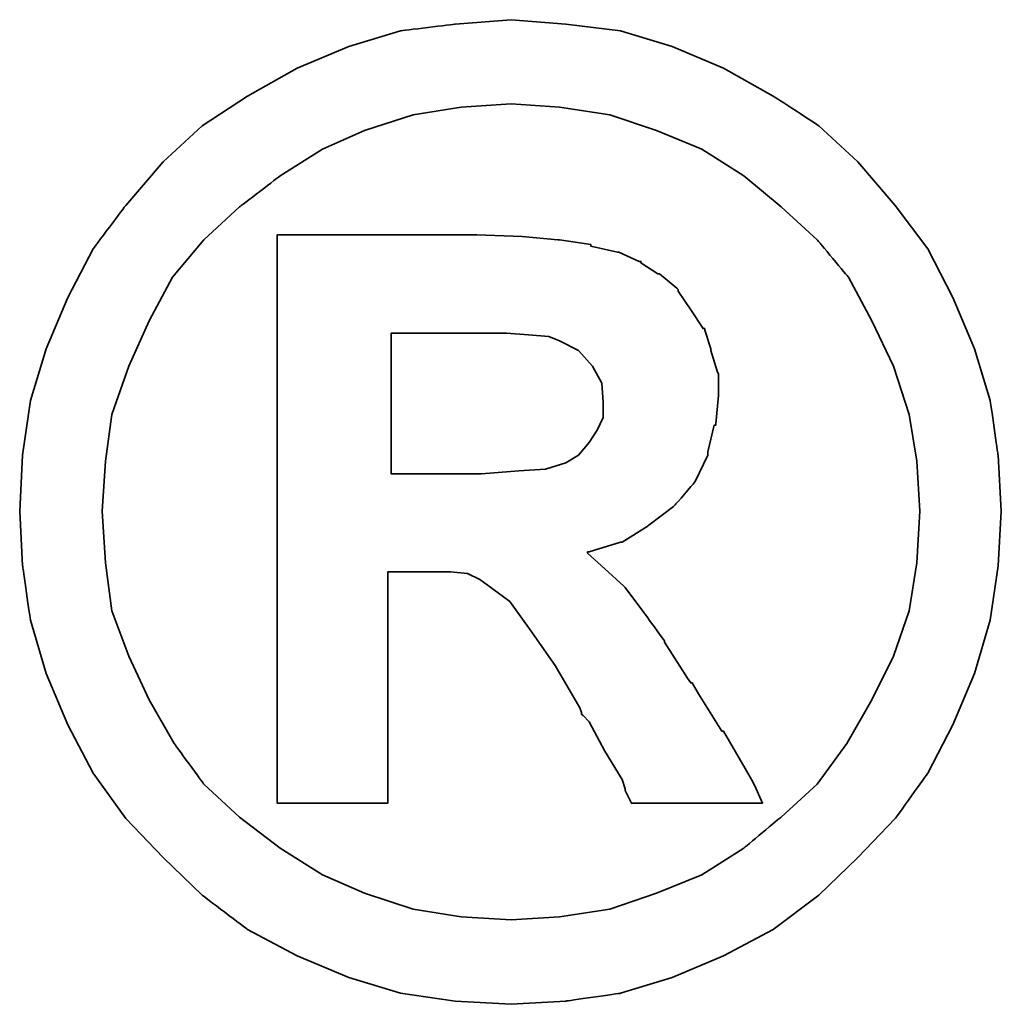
# Model space of a CAD drawing. Header units: millimetres. Extents: x 724 to 1029, y 320 to 423.
# Tile 52 of 55: x 968.98 to 970.62, y 354.24 to 355.89. Entities that reach past the tile are written whole.
import ezdxf

# ---------------------------------------------------------------- set-up
doc = ezdxf.new("R2010")
doc.units = ezdxf.units.MM
doc.header["$LTSCALE"] = 0.15
doc.layers.add('DIM', color=4, linetype='CONTINUOUS')
doc.layers.add('layer 1', color=7, linetype='CONTINUOUS')

# ---------------------------------------------------------------- blocks, each defined once
blk = doc.blocks.new('TBI MOTION logo(完整正式版)')
at = {"layer": 'layer 1', "color": 22, "lineweight": 35}
for points, knots in [([(81.20634, 4.98624), (81.20634, 4.98624), (81.18649, 5.32862), (81.18649, 5.32862), (81.18649, 5.32862), (81.18649, 5.32862), (81.13886, 5.66206), (81.13886, 5.66206), (81.13886, 5.66206), (81.13886, 5.66206), (81.04359, 5.97764), (81.04359, 5.97764), (81.04359, 5.97764), (81.04359, 5.97764), (80.91061, 6.29124), (80.91061, 6.29124), (80.91061, 6.29124), (80.91061, 6.29124), (80.75778, 6.58697), (80.75778, 6.58697), (80.75778, 6.58697), (80.75778, 6.58697), (80.5593, 6.85294), (80.5593, 6.85294), (80.5593, 6.85294), (80.5593, 6.85294), (80.33105, 7.1189), (80.33105, 7.1189), (80.33105, 7.1189), (80.33105, 7.1189), (80.09287, 7.33921), (80.09287, 7.33921), (80.09287, 7.33921), (80.09287, 7.33921), (79.815, 7.51982), (79.815, 7.51982), (79.815, 7.51982), (79.815, 7.51982), (79.51133, 7.69051), (79.51133, 7.69051), (79.51133, 7.69051), (79.51133, 7.69051), (79.19773, 7.8235), (79.19773, 7.8235), (79.19773, 7.8235), (79.19773, 7.8235), (78.88215, 7.91877), (78.88215, 7.91877), (78.88215, 7.91877), (78.88215, 7.91877), (78.54871, 7.95846), (78.54871, 7.95846), (78.54871, 7.95846), (78.54871, 7.95846), (78.21526, 7.98625), (78.21526, 7.98625), (78.21526, 7.98625), (78.21526, 7.98625), (77.87388, 7.95846), (77.87388, 7.95846), (77.87388, 7.95846), (77.87388, 7.95846), (77.54044, 7.91877), (77.54044, 7.91877), (77.54044, 7.91877), (77.54044, 7.91877), (77.22485, 7.8235), (77.22485, 7.8235), (77.22485, 7.8235), (77.22485, 7.8235), (76.91027, 7.69051), (76.91027, 7.69051), (76.91027, 7.69051), (76.91027, 7.69051), (76.6056, 7.51982), (76.6056, 7.51982), (76.6056, 7.51982), (76.6056, 7.51982), (76.32972, 7.33921), (76.32972, 7.33921), (76.32972, 7.33921), (76.32972, 7.33921), (76.09154, 7.1189), (76.09154, 7.1189), (76.09154, 7.1189), (76.09154, 7.1189), (75.86329, 6.85294), (75.86329, 6.85294), (75.86329, 6.85294), (75.86329, 6.85294), (75.66382, 6.58697), (75.66382, 6.58697), (75.66382, 6.58697), (75.66382, 6.58697), (75.51099, 6.29124), (75.51099, 6.29124), (75.51099, 6.29124), (75.51099, 6.29124), (75.37702, 5.97764), (75.37702, 5.97764), (75.37702, 5.97764), (75.37702, 5.97764), (75.28175, 5.66206), (75.28175, 5.66206), (75.28175, 5.66206), (75.28175, 5.66206), (75.23411, 5.32862), (75.23411, 5.32862), (75.23411, 5.32862), (75.23411, 5.32862), (75.21625, 4.98624), (75.21625, 4.98624), (75.21625, 4.98624), (75.21625, 4.98624), (75.23411, 4.6528), (75.23411, 4.6528), (75.23411, 4.6528), (75.23411, 4.6528), (75.28175, 4.32035), (75.28175, 4.32035), (75.28175, 4.32035), (75.28175, 4.32035), (75.37702, 3.99583), (75.37702, 3.99583), (75.37702, 3.99583), (75.37702, 3.99583), (75.51099, 3.68224), (75.51099, 3.68224), (75.51099, 3.68224), (75.51099, 3.68224), (75.66382, 3.38749), (75.66382, 3.38749), (75.66382, 3.38749), (75.66382, 3.38749), (75.86329, 3.10963), (75.86329, 3.10963), (75.86329, 3.10963), (75.86329, 3.10963), (76.09154, 2.87145), (76.09154, 2.87145), (76.09154, 2.87145), (76.09154, 2.87145), (76.32972, 2.6432), (76.32972, 2.6432), (76.32972, 2.6432), (76.32972, 2.6432), (76.6056, 2.43381), (76.6056, 2.43381), (76.6056, 2.43381), (76.6056, 2.43381), (76.91027, 2.27205), (76.91027, 2.27205), (76.91027, 2.27205), (76.91027, 2.27205), (77.22485, 2.13906), (77.22485, 2.13906), (77.22485, 2.13906), (77.22485, 2.13906), (77.54044, 2.0438), (77.54044, 2.0438), (77.54044, 2.0438), (77.54044, 2.0438), (77.87388, 1.99616), (77.87388, 1.99616), (77.87388, 1.99616), (77.87388, 1.99616), (78.21526, 1.97631), (78.21526, 1.97631), (78.21526, 1.97631), (78.21526, 1.97631), (78.54871, 1.99616), (78.54871, 1.99616), (78.54871, 1.99616), (78.54871, 1.99616), (78.88215, 2.0438), (78.88215, 2.0438), (78.88215, 2.0438), (78.88215, 2.0438), (79.19773, 2.13906), (79.19773, 2.13906), (79.19773, 2.13906), (79.19773, 2.13906), (79.51133, 2.27205), (79.51133, 2.27205), (79.51133, 2.27205), (79.51133, 2.27205), (79.815, 2.43381), (79.815, 2.43381), (79.815, 2.43381), (79.815, 2.43381), (80.09287, 2.6432), (80.09287, 2.6432), (80.09287, 2.6432), (80.09287, 2.6432), (80.33105, 2.87145), (80.33105, 2.87145), (80.33105, 2.87145), (80.33105, 2.87145), (80.5593, 3.10963), (80.5593, 3.10963), (80.5593, 3.10963), (80.5593, 3.10963), (80.75778, 3.38749), (80.75778, 3.38749), (80.75778, 3.38749), (80.75778, 3.38749), (80.91061, 3.68224), (80.91061, 3.68224), (80.91061, 3.68224), (80.91061, 3.68224), (81.04359, 3.99583), (81.04359, 3.99583), (81.04359, 3.99583), (81.04359, 3.99583), (81.13886, 4.32035), (81.13886, 4.32035), (81.13886, 4.32035), (81.13886, 4.32035), (81.18649, 4.6528), (81.18649, 4.6528), (81.18649, 4.6528), (81.18649, 4.6528), (81.20634, 4.98624), (81.20634, 4.98624)], [0, 0, 0, 0, 0.0178571, 0.0178571, 0.0178571, 0.0178572, 0.0357143, 0.0357143, 0.0357143, 0.0357143, 0.0535714, 0.0535714, 0.0535714, 0.0535714, 0.0714286, 0.0714286, 0.0714286, 0.0714286, 0.0892857, 0.0892857, 0.0892857, 0.0892857, 0.1071429, 0.1071429, 0.1071429, 0.1071429, 0.125, 0.125, 0.125, 0.125, 0.1428571, 0.1428571, 0.1428571, 0.1428572, 0.1607143, 0.1607143, 0.1607143, 0.1607143, 0.1785714, 0.1785714, 0.1785714, 0.1785714, 0.1964286, 0.1964286, 0.1964286, 0.1964286, 0.2142857, 0.2142857, 0.2142857, 0.2142857, 0.2321429, 0.2321429, 0.2321429, 0.2321429, 0.25, 0.25, 0.25, 0.25, 0.2678571, 0.2678571, 0.2678571, 0.2678572, 0.2857143, 0.2857143, 0.2857143, 0.2857143, 0.3035714, 0.3035714, 0.3035714, 0.3035714, 0.3214286, 0.3214286, 0.3214286, 0.3214286, 0.3392857, 0.3392857, 0.3392857, 0.3392857, 0.3571429, 0.3571429, 0.3571429, 0.3571429, 0.375, 0.375, 0.375, 0.375, 0.3928571, 0.3928571, 0.3928571, 0.3928572, 0.4107143, 0.4107143, 0.4107143, 0.4107143, 0.4285714, 0.4285714, 0.4285714, 0.4285714, 0.4464286, 0.4464286, 0.4464286, 0.4464286, 0.4642857, 0.4642857, 0.4642857, 0.4642857, 0.4821429, 0.4821429, 0.4821429, 0.4821429, 0.5, 0.5, 0.5, 0.5, 0.5178571, 0.5178571, 0.5178571, 0.5178572, 0.5357143, 0.5357143, 0.5357143, 0.5357143, 0.5535714, 0.5535714, 0.5535714, 0.5535714, 0.5714286, 0.5714286, 0.5714286, 0.5714286, 0.5892857, 0.5892857, 0.5892857, 0.5892857, 0.6071429, 0.6071429, 0.6071429, 0.6071429, 0.625, 0.625, 0.625, 0.625, 0.6428571, 0.6428571, 0.6428571, 0.6428572, 0.6607143, 0.6607143, 0.6607143, 0.6607143, 0.6785714, 0.6785714, 0.6785714, 0.6785714, 0.6964286, 0.6964286, 0.6964286, 0.6964286, 0.7142857, 0.7142857, 0.7142857, 0.7142857, 0.7321429, 0.7321429, 0.7321429, 0.7321429, 0.75, 0.75, 0.75, 0.75, 0.7678571, 0.7678571, 0.7678571, 0.7678572, 0.7857143, 0.7857143, 0.7857143, 0.7857143, 0.8035714, 0.8035714, 0.8035714, 0.8035714, 0.8214286, 0.8214286, 0.8214286, 0.8214286, 0.8392857, 0.8392857, 0.8392857, 0.8392857, 0.8571429, 0.8571429, 0.8571429, 0.8571429, 0.875, 0.875, 0.875, 0.875, 0.8928571, 0.8928571, 0.8928571, 0.8928572, 0.9107143, 0.9107143, 0.9107143, 0.9107143, 0.9285714, 0.9285714, 0.9285714, 0.9285714, 0.9464286, 0.9464286, 0.9464286, 0.9464286, 0.9642857, 0.9642857, 0.9642857, 0.9642857, 0.9821429, 0.9821429, 0.9821429, 0.9821429, 1, 1, 1, 1]), ([(80.71014, 4.98624), (80.71014, 4.98624), (80.69129, 5.29091), (80.69129, 5.29091), (80.69129, 5.29091), (80.69129, 5.29091), (80.64464, 5.57672), (80.64464, 5.57672), (80.64464, 5.57672), (80.64464, 5.57672), (80.54937, 5.87245), (80.54937, 5.87245), (80.54937, 5.87245), (80.54937, 5.87245), (80.41639, 6.14833), (80.41639, 6.14833), (80.41639, 6.14833), (80.41639, 6.14833), (80.27349, 6.41429), (80.27349, 6.41429), (80.27349, 6.41429), (80.27349, 6.41429), (80.08295, 6.64255), (80.08295, 6.64255), (80.08295, 6.64255), (80.08295, 6.64255), (79.86264, 6.84301), (79.86264, 6.84301), (79.86264, 6.84301), (79.86264, 6.84301), (79.63439, 7.03355), (79.63439, 7.03355), (79.63439, 7.03355), (79.63439, 7.03355), (79.37835, 7.1963), (79.37835, 7.1963), (79.37835, 7.1963), (79.37835, 7.1963), (79.10246, 7.30944), (79.10246, 7.30944), (79.10246, 7.30944), (79.10246, 7.30944), (78.81665, 7.40471), (78.81665, 7.40471), (78.81665, 7.40471), (78.81665, 7.40471), (78.511, 7.45234), (78.511, 7.45234), (78.511, 7.45234), (78.511, 7.45234), (78.21526, 7.47219), (78.21526, 7.47219), (78.21526, 7.47219), (78.21526, 7.47219), (77.9106, 7.45234), (77.9106, 7.45234), (77.9106, 7.45234), (77.9106, 7.45234), (77.61685, 7.40471), (77.61685, 7.40471), (77.61685, 7.40471), (77.61685, 7.40471), (77.32012, 7.30944), (77.32012, 7.30944), (77.32012, 7.30944), (77.32012, 7.30944), (77.06309, 7.1963), (77.06309, 7.1963), (77.06309, 7.1963), (77.06309, 7.1963), (76.80606, 7.03355), (76.80606, 7.03355), (76.80606, 7.03355), (76.80606, 7.03355), (76.55797, 6.84301), (76.55797, 6.84301), (76.55797, 6.84301), (76.55797, 6.84301), (76.34063, 6.64255), (76.34063, 6.64255), (76.34063, 6.64255), (76.34063, 6.64255), (76.1491, 6.41429), (76.1491, 6.41429), (76.1491, 6.41429), (76.1491, 6.41429), (76.0062, 6.14833), (76.0062, 6.14833), (76.0062, 6.14833), (76.0062, 6.14833), (75.88314, 5.87245), (75.88314, 5.87245), (75.88314, 5.87245), (75.88314, 5.87245), (75.77794, 5.57672), (75.77794, 5.57672), (75.77794, 5.57672), (75.77794, 5.57672), (75.73924, 5.29091), (75.73924, 5.29091), (75.73924, 5.29091), (75.73924, 5.29091), (75.72039, 4.98624), (75.72039, 4.98624), (75.72039, 4.98624), (75.72039, 4.98624), (75.73924, 4.67165), (75.73924, 4.67165), (75.73924, 4.67165), (75.73924, 4.67165), (75.77794, 4.37791), (75.77794, 4.37791), (75.77794, 4.37791), (75.77794, 4.37791), (75.88314, 4.10102), (75.88314, 4.10102), (75.88314, 4.10102), (75.88314, 4.10102), (76.0062, 3.83407), (76.0062, 3.83407), (76.0062, 3.83407), (76.0062, 3.83407), (76.15902, 3.56811), (76.15902, 3.56811), (76.15902, 3.56811), (76.15902, 3.56811), (76.34063, 3.32001), (76.34063, 3.32001), (76.34063, 3.32001), (76.34063, 3.32001), (76.55797, 3.11955), (76.55797, 3.11955), (76.55797, 3.11955), (76.55797, 3.11955), (76.80606, 2.92901), (76.80606, 2.92901), (76.80606, 2.92901), (76.80606, 2.92901), (77.06309, 2.76725), (77.06309, 2.76725), (77.06309, 2.76725), (77.06309, 2.76725), (77.32012, 2.65412), (77.32012, 2.65412), (77.32012, 2.65412), (77.32012, 2.65412), (77.61685, 2.55786), (77.61685, 2.55786), (77.61685, 2.55786), (77.61685, 2.55786), (77.9106, 2.51022), (77.9106, 2.51022), (77.9106, 2.51022), (77.9106, 2.51022), (78.21526, 2.49137), (78.21526, 2.49137), (78.21526, 2.49137), (78.21526, 2.49137), (78.511, 2.51022), (78.511, 2.51022), (78.511, 2.51022), (78.511, 2.51022), (78.81665, 2.55786), (78.81665, 2.55786), (78.81665, 2.55786), (78.81665, 2.55786), (79.10246, 2.65412), (79.10246, 2.65412), (79.10246, 2.65412), (79.10246, 2.65412), (79.37835, 2.76725), (79.37835, 2.76725), (79.37835, 2.76725), (79.37835, 2.76725), (79.63439, 2.92901), (79.63439, 2.92901), (79.63439, 2.92901), (79.63439, 2.92901), (79.86264, 3.11955), (79.86264, 3.11955), (79.86264, 3.11955), (79.86264, 3.11955), (80.08295, 3.32001), (80.08295, 3.32001), (80.08295, 3.32001), (80.08295, 3.32001), (80.26356, 3.56811), (80.26356, 3.56811), (80.26356, 3.56811), (80.26356, 3.56811), (80.41639, 3.83407), (80.41639, 3.83407), (80.41639, 3.83407), (80.41639, 3.83407), (80.54937, 4.10102), (80.54937, 4.10102), (80.54937, 4.10102), (80.54937, 4.10102), (80.64464, 4.37791), (80.64464, 4.37791), (80.64464, 4.37791), (80.64464, 4.37791), (80.69129, 4.67165), (80.69129, 4.67165), (80.69129, 4.67165), (80.69129, 4.67165), (80.71014, 4.98624), (80.71014, 4.98624)], [0, 0, 0, 0, 0.0192308, 0.0192308, 0.0192308, 0.0192308, 0.0384615, 0.0384615, 0.0384615, 0.0384615, 0.0576923, 0.0576923, 0.0576923, 0.0576923, 0.0769231, 0.0769231, 0.0769231, 0.0769231, 0.0961538, 0.0961538, 0.0961538, 0.0961539, 0.1153846, 0.1153846, 0.1153846, 0.1153846, 0.1346154, 0.1346154, 0.1346154, 0.1346154, 0.1538462, 0.1538462, 0.1538462, 0.1538462, 0.1730769, 0.1730769, 0.1730769, 0.1730769, 0.1923077, 0.1923077, 0.1923077, 0.1923077, 0.2115385, 0.2115385, 0.2115385, 0.2115385, 0.2307692, 0.2307692, 0.2307692, 0.2307692, 0.25, 0.25, 0.25, 0.25, 0.2692308, 0.2692308, 0.2692308, 0.2692308, 0.2884615, 0.2884615, 0.2884615, 0.2884615, 0.3076923, 0.3076923, 0.3076923, 0.3076923, 0.3269231, 0.3269231, 0.3269231, 0.3269231, 0.3461538, 0.3461538, 0.3461538, 0.3461539, 0.3653846, 0.3653846, 0.3653846, 0.3653846, 0.3846154, 0.3846154, 0.3846154, 0.3846154, 0.4038462, 0.4038462, 0.4038462, 0.4038462, 0.4230769, 0.4230769, 0.4230769, 0.4230769, 0.4423077, 0.4423077, 0.4423077, 0.4423077, 0.4615385, 0.4615385, 0.4615385, 0.4615385, 0.4807692, 0.4807692, 0.4807692, 0.4807692, 0.5, 0.5, 0.5, 0.5, 0.5192308, 0.5192308, 0.5192308, 0.5192308, 0.5384615, 0.5384615, 0.5384615, 0.5384615, 0.5576923, 0.5576923, 0.5576923, 0.5576923, 0.5769231, 0.5769231, 0.5769231, 0.5769231, 0.5961538, 0.5961538, 0.5961538, 0.5961539, 0.6153846, 0.6153846, 0.6153846, 0.6153846, 0.6346154, 0.6346154, 0.6346154, 0.6346154, 0.6538462, 0.6538462, 0.6538462, 0.6538462, 0.6730769, 0.6730769, 0.6730769, 0.6730769, 0.6923077, 0.6923077, 0.6923077, 0.6923077, 0.7115385, 0.7115385, 0.7115385, 0.7115385, 0.7307692, 0.7307692, 0.7307692, 0.7307692, 0.75, 0.75, 0.75, 0.75, 0.7692308, 0.7692308, 0.7692308, 0.7692308, 0.7884615, 0.7884615, 0.7884615, 0.7884615, 0.8076923, 0.8076923, 0.8076923, 0.8076923, 0.8269231, 0.8269231, 0.8269231, 0.8269231, 0.8461538, 0.8461538, 0.8461538, 0.8461539, 0.8653846, 0.8653846, 0.8653846, 0.8653846, 0.8846154, 0.8846154, 0.8846154, 0.8846154, 0.9038462, 0.9038462, 0.9038462, 0.9038462, 0.9230769, 0.9230769, 0.9230769, 0.9230769, 0.9423077, 0.9423077, 0.9423077, 0.9423077, 0.9615385, 0.9615385, 0.9615385, 0.9615385, 0.9807692, 0.9807692, 0.9807692, 0.9807692, 1, 1, 1, 1]), ([(76.78721, 3.2823), (76.78721, 3.2823), (76.78721, 3.32001), (76.78721, 3.32001), (76.78721, 3.32001), (76.78721, 3.32001), (76.78721, 3.42422), (76.78721, 3.42422), (76.78721, 3.42422), (76.78721, 3.42422), (76.78721, 3.59689), (76.78721, 3.59689), (76.78721, 3.59689), (76.78721, 3.59689), (76.78721, 3.80529), (76.78721, 3.80529), (76.78721, 3.80529), (76.78721, 3.80529), (76.78721, 4.0524), (76.78721, 4.0524), (76.78721, 4.0524), (76.78721, 4.0524), (76.78721, 4.32035), (76.78721, 4.32035), (76.78721, 4.32035), (76.78721, 4.32035), (76.78721, 4.92868), (76.78721, 4.92868), (76.78721, 4.92868), (76.78721, 4.92868), (76.78721, 5.53801), (76.78721, 5.53801), (76.78721, 5.53801), (76.78721, 5.53801), (76.78721, 5.82482), (76.78721, 5.82482), (76.78721, 5.82482), (76.78721, 5.82482), (76.78721, 6.07291), (76.78721, 6.07291), (76.78721, 6.07291), (76.78721, 6.07291), (76.78721, 6.30017), (76.78721, 6.30017), (76.78721, 6.30017), (76.78721, 6.30017), (76.78721, 6.45399), (76.78721, 6.45399), (76.78721, 6.45399), (76.78721, 6.45399), (76.78721, 6.5572), (76.78721, 6.5572), (76.78721, 6.5572), (76.78721, 6.5572), (76.78721, 6.59689), (76.78721, 6.59689), (76.78721, 6.59689), (76.78721, 6.59689), (76.78721, 6.67232), (76.78721, 6.67232), (76.78721, 6.67232), (76.78721, 6.67232), (76.8537, 6.67232), (76.8537, 6.67232), (76.8537, 6.67232), (76.8537, 6.67232), (76.87355, 6.67232), (76.87355, 6.67232), (76.87355, 6.67232), (76.87355, 6.67232), (76.91027, 6.67232), (76.91027, 6.67232), (76.91027, 6.67232), (76.91027, 6.67232), (77.04424, 6.67232), (77.04424, 6.67232), (77.04424, 6.67232), (77.04424, 6.67232), (77.22485, 6.67232), (77.22485, 6.67232), (77.22485, 6.67232), (77.22485, 6.67232), (77.43524, 6.67232), (77.43524, 6.67232), (77.43524, 6.67232), (77.43524, 6.67232), (77.65357, 6.67232), (77.65357, 6.67232), (77.65357, 6.67232), (77.65357, 6.67232), (77.82625, 6.67232), (77.82625, 6.67232), (77.82625, 6.67232), (77.82625, 6.67232), (77.94037, 6.67232), (77.94037, 6.67232), (77.94037, 6.67232), (77.94037, 6.67232), (77.97709, 6.67232), (77.97709, 6.67232), (77.97709, 6.67232), (77.97709, 6.67232), (77.99694, 6.67232), (77.99694, 6.67232), (77.99694, 6.67232), (77.99694, 6.67232), (78.00686, 6.67232), (78.00686, 6.67232), (78.00686, 6.67232), (78.00686, 6.67232), (78.28275, 6.6624), (78.28275, 6.6624), (78.28275, 6.6624), (78.28275, 6.6624), (78.50107, 6.64255), (78.50107, 6.64255), (78.50107, 6.64255), (78.50107, 6.64255), (78.511, 6.64255), (78.511, 6.64255), (78.511, 6.64255), (78.511, 6.64255), (78.70154, 6.61476), (78.70154, 6.61476), (78.70154, 6.61476), (78.70154, 6.61476), (78.70154, 6.60483), (78.70154, 6.60483), (78.70154, 6.60483), (78.70154, 6.60483), (78.86429, 6.56713), (78.86429, 6.56713), (78.86429, 6.56713), (78.86429, 6.56713), (78.87223, 6.56713), (78.87223, 6.56713), (78.87223, 6.56713), (78.87223, 6.56713), (78.99727, 6.51056), (78.99727, 6.51056), (78.99727, 6.51056), (78.99727, 6.51056), (79.00719, 6.51056), (79.00719, 6.51056), (79.00719, 6.51056), (79.00719, 6.51056), (79.00719, 6.50162), (79.00719, 6.50162), (79.00719, 6.50162), (79.00719, 6.50162), (79.1104, 6.43415), (79.1104, 6.43415), (79.1104, 6.43415), (79.1104, 6.43415), (79.12132, 6.43415), (79.12132, 6.43415), (79.12132, 6.43415), (79.12132, 6.43415), (79.22552, 6.34781), (79.22552, 6.34781), (79.22552, 6.34781), (79.22552, 6.34781), (79.23544, 6.33888), (79.23544, 6.33888), (79.23544, 6.33888), (79.23544, 6.33888), (79.23544, 6.32895), (79.23544, 6.32895), (79.23544, 6.32895), (79.23544, 6.32895), (79.31087, 6.21483), (79.31087, 6.21483), (79.31087, 6.21483), (79.31087, 6.21483), (79.38629, 6.1007), (79.38629, 6.1007), (79.38629, 6.1007), (79.38629, 6.1007), (79.3972, 6.1007), (79.3972, 6.1007), (79.3972, 6.1007), (79.3972, 6.1007), (79.3972, 6.09078), (79.3972, 6.09078), (79.3972, 6.09078), (79.3972, 6.09078), (79.43392, 5.97764), (79.43392, 5.97764), (79.43392, 5.97764), (79.43392, 5.97764), (79.43392, 5.96772), (79.43392, 5.96772), (79.43392, 5.96772), (79.43392, 5.96772), (79.47362, 5.83474), (79.47362, 5.83474), (79.47362, 5.83474), (79.47362, 5.83474), (79.48156, 5.82482), (79.48156, 5.82482), (79.48156, 5.82482), (79.48156, 5.82482), (79.48156, 5.69977), (79.48156, 5.69977), (79.48156, 5.69977), (79.48156, 5.69977), (79.48156, 5.69183), (79.48156, 5.69183), (79.48156, 5.69183), (79.48156, 5.69183), (79.4637, 5.51915), (79.4637, 5.51915), (79.4637, 5.51915), (79.4637, 5.51915), (79.4637, 5.51122), (79.4637, 5.51122), (79.4637, 5.51122), (79.4637, 5.51122), (79.45377, 5.51122), (79.45377, 5.51122), (79.45377, 5.51122), (79.45377, 5.51122), (79.41507, 5.34847), (79.41507, 5.34847), (79.41507, 5.34847), (79.41507, 5.34847), (79.41507, 5.33854), (79.41507, 5.33854), (79.41507, 5.33854), (79.41507, 5.33854), (79.41507, 5.32862), (79.41507, 5.32862), (79.41507, 5.32862), (79.41507, 5.32862), (79.33865, 5.16785), (79.33865, 5.16785), (79.33865, 5.16785), (79.33865, 5.16785), (79.33071, 5.15693), (79.33071, 5.15693), (79.33071, 5.15693), (79.33071, 5.15693), (79.2156, 5.02495), (79.2156, 5.02495), (79.2156, 5.02495), (79.2156, 5.02495), (79.20567, 5.01502), (79.20567, 5.01502), (79.20567, 5.01502), (79.20567, 5.01502), (79.05483, 4.89991), (79.05483, 4.89991), (79.05483, 4.89991), (79.05483, 4.89991), (79.04491, 4.89197), (79.04491, 4.89197), (79.04491, 4.89197), (79.04491, 4.89197), (78.89208, 4.7967), (78.89208, 4.7967), (78.89208, 4.7967), (78.89208, 4.7967), (78.88215, 4.7967), (78.88215, 4.7967), (78.88215, 4.7967), (78.88215, 4.7967), (78.69161, 4.73913), (78.69161, 4.73913), (78.69161, 4.73913), (78.69161, 4.73913), (78.68169, 4.73913), (78.68169, 4.73913), (78.68169, 4.73913), (78.68169, 4.73913), (78.68169, 4.72921), (78.68169, 4.72921), (78.68169, 4.72921), (78.68169, 4.72921), (78.78688, 4.63394), (78.78688, 4.63394), (78.78688, 4.63394), (78.78688, 4.63394), (78.902, 4.52875), (78.902, 4.52875), (78.902, 4.52875), (78.902, 4.52875), (78.91093, 4.52081), (78.91093, 4.52081), (78.91093, 4.52081), (78.91093, 4.52081), (79.02506, 4.36798), (79.02506, 4.36798), (79.02506, 4.36798), (79.02506, 4.36798), (79.1501, 4.1953), (79.1501, 4.1953), (79.1501, 4.1953), (79.1501, 4.1953), (79.1501, 4.18736), (79.1501, 4.18736), (79.1501, 4.18736), (79.1501, 4.18736), (79.29201, 3.96705), (79.29201, 3.96705), (79.29201, 3.96705), (79.29201, 3.96705), (79.31087, 3.93828), (79.31087, 3.93828), (79.31087, 3.93828), (79.31087, 3.93828), (79.32079, 3.93828), (79.32079, 3.93828), (79.32079, 3.93828), (79.32079, 3.93828), (79.3585, 3.87178), (79.3585, 3.87178), (79.3585, 3.87178), (79.3585, 3.87178), (79.50141, 3.64353), (79.50141, 3.64353), (79.50141, 3.64353), (79.50141, 3.64353), (79.51133, 3.64353), (79.51133, 3.64353), (79.51133, 3.64353), (79.51133, 3.64353), (79.64431, 3.41528), (79.64431, 3.41528), (79.64431, 3.41528), (79.64431, 3.41528), (79.68202, 3.3478), (79.68202, 3.3478), (79.68202, 3.3478), (79.68202, 3.3478), (79.70187, 3.31009), (79.70187, 3.31009), (79.70187, 3.31009), (79.70187, 3.31009), (79.7495, 3.2049), (79.7495, 3.2049), (79.7495, 3.2049), (79.7495, 3.2049), (79.64431, 3.2049), (79.64431, 3.2049), (79.64431, 3.2049), (79.64431, 3.2049), (79.62546, 3.2049), (79.62546, 3.2049), (79.62546, 3.2049), (79.62546, 3.2049), (79.53912, 3.2049), (79.53912, 3.2049), (79.53912, 3.2049), (79.53912, 3.2049), (79.31087, 3.2049), (79.31087, 3.2049), (79.31087, 3.2049), (79.31087, 3.2049), (79.08262, 3.2049), (79.08262, 3.2049), (79.08262, 3.2049), (79.08262, 3.2049), (79.00719, 3.2049), (79.00719, 3.2049), (79.00719, 3.2049), (79.00719, 3.2049), (78.98735, 3.2049), (78.98735, 3.2049), (78.98735, 3.2049), (78.98735, 3.2049), (78.94964, 3.2049), (78.94964, 3.2049), (78.94964, 3.2049), (78.94964, 3.2049), (78.92979, 3.24459), (78.92979, 3.24459), (78.92979, 3.24459), (78.92979, 3.24459), (78.91093, 3.2823), (78.91093, 3.2823), (78.91093, 3.2823), (78.91093, 3.2823), (78.91093, 3.29223), (78.91093, 3.29223), (78.91093, 3.29223), (78.91093, 3.29223), (78.89208, 3.3478), (78.89208, 3.3478), (78.89208, 3.3478), (78.89208, 3.3478), (78.78688, 3.52048), (78.78688, 3.52048), (78.78688, 3.52048), (78.78688, 3.52048), (78.69161, 3.7001), (78.69161, 3.7001), (78.69161, 3.7001), (78.69161, 3.7001), (78.6539, 3.7388), (78.6539, 3.7388), (78.6539, 3.7388), (78.6539, 3.7388), (78.64398, 3.74873), (78.64398, 3.74873), (78.64398, 3.74873), (78.64398, 3.74873), (78.64398, 3.75766), (78.64398, 3.75766), (78.64398, 3.75766), (78.64398, 3.75766), (78.63405, 3.78644), (78.63405, 3.78644), (78.63405, 3.78644), (78.63405, 3.78644), (78.48321, 4.04347), (78.48321, 4.04347), (78.48321, 4.04347), (78.48321, 4.04347), (78.33038, 4.2618), (78.33038, 4.2618), (78.33038, 4.2618), (78.33038, 4.2618), (78.20732, 4.43447), (78.20732, 4.43447), (78.20732, 4.43447), (78.20732, 4.43447), (78.09221, 4.52081), (78.09221, 4.52081), (78.09221, 4.52081), (78.09221, 4.52081), (78.02472, 4.56845), (78.02472, 4.56845), (78.02472, 4.56845), (78.02472, 4.56845), (77.9493, 4.60616), (77.9493, 4.60616), (77.9493, 4.60616), (77.9493, 4.60616), (77.8451, 4.61608), (77.8451, 4.61608), (77.8451, 4.61608), (77.8451, 4.61608), (77.71113, 4.61608), (77.71113, 4.61608), (77.71113, 4.61608), (77.71113, 4.61608), (77.69128, 4.61608), (77.69128, 4.61608), (77.69128, 4.61608), (77.69128, 4.61608), (77.67342, 4.61608), (77.67342, 4.61608), (77.67342, 4.61608), (77.67342, 4.61608), (77.5583, 4.61608), (77.5583, 4.61608), (77.5583, 4.61608), (77.5583, 4.61608), (77.46303, 4.61608), (77.46303, 4.61608), (77.46303, 4.61608), (77.46303, 4.61608), (77.46303, 4.54761), (77.46303, 4.54761), (77.46303, 4.54761), (77.46303, 4.54761), (77.46303, 4.47318), (77.46303, 4.47318), (77.46303, 4.47318), (77.46303, 4.47318), (77.46303, 4.24294), (77.46303, 4.24294), (77.46303, 4.24294), (77.46303, 4.24294), (77.46303, 3.99583), (77.46303, 3.99583), (77.46303, 3.99583), (77.46303, 3.99583), (77.46303, 3.72888), (77.46303, 3.72888), (77.46303, 3.72888), (77.46303, 3.72888), (77.46303, 3.51055), (77.46303, 3.51055), (77.46303, 3.51055), (77.46303, 3.51055), (77.46303, 3.42422), (77.46303, 3.42422), (77.46303, 3.42422), (77.46303, 3.42422), (77.46303, 3.35773), (77.46303, 3.35773), (77.46303, 3.35773), (77.46303, 3.35773), (77.46303, 3.30017), (77.46303, 3.30017), (77.46303, 3.30017), (77.46303, 3.30017), (77.46303, 3.2823), (77.46303, 3.2823), (77.46303, 3.2823), (77.46303, 3.2823), (77.46303, 3.2049), (77.46303, 3.2049), (77.46303, 3.2049), (77.46303, 3.2049), (77.39753, 3.2049), (77.39753, 3.2049), (77.39753, 3.2049), (77.39753, 3.2049), (77.37768, 3.2049), (77.37768, 3.2049), (77.37768, 3.2049), (77.37768, 3.2049), (77.32012, 3.2049), (77.32012, 3.2049), (77.32012, 3.2049), (77.32012, 3.2049), (77.12165, 3.2049), (77.12165, 3.2049), (77.12165, 3.2049), (77.12165, 3.2049), (76.94897, 3.2049), (76.94897, 3.2049), (76.94897, 3.2049), (76.94897, 3.2049), (76.8924, 3.2049), (76.8924, 3.2049), (76.8924, 3.2049), (76.8924, 3.2049), (76.8537, 3.2049), (76.8537, 3.2049), (76.8537, 3.2049), (76.8537, 3.2049), (76.78721, 3.2049), (76.78721, 3.2049), (76.78721, 3.2049), (76.78721, 3.2049), (76.78721, 3.2823), (76.78721, 3.2823)], [0, 0, 0, 0, 0.0074074, 0.0074074, 0.0074074, 0.0074074, 0.0148148, 0.0148148, 0.0148148, 0.0148148, 0.0222222, 0.0222222, 0.0222222, 0.0222222, 0.0296296, 0.0296296, 0.0296296, 0.0296296, 0.037037, 0.037037, 0.037037, 0.037037, 0.0444444, 0.0444444, 0.0444444, 0.0444445, 0.0518519, 0.0518519, 0.0518519, 0.0518519, 0.0592593, 0.0592593, 0.0592593, 0.0592593, 0.0666667, 0.0666667, 0.0666667, 0.0666667, 0.0740741, 0.0740741, 0.0740741, 0.0740741, 0.0814815, 0.0814815, 0.0814815, 0.0814815, 0.0888889, 0.0888889, 0.0888889, 0.0888889, 0.0962963, 0.0962963, 0.0962963, 0.0962963, 0.1037037, 0.1037037, 0.1037037, 0.1037037, 0.1111111, 0.1111111, 0.1111111, 0.1111111, 0.1185185, 0.1185185, 0.1185185, 0.1185185, 0.1259259, 0.1259259, 0.1259259, 0.1259259, 0.1333333, 0.1333333, 0.1333333, 0.1333333, 0.1407407, 0.1407407, 0.1407407, 0.1407408, 0.1481481, 0.1481481, 0.1481481, 0.1481482, 0.1555556, 0.1555556, 0.1555556, 0.1555556, 0.162963, 0.162963, 0.162963, 0.162963, 0.1703704, 0.1703704, 0.1703704, 0.1703704, 0.1777778, 0.1777778, 0.1777778, 0.1777778, 0.1851852, 0.1851852, 0.1851852, 0.1851852, 0.1925926, 0.1925926, 0.1925926, 0.1925926, 0.2, 0.2, 0.2, 0.2, 0.2074074, 0.2074074, 0.2074074, 0.2074074, 0.2148148, 0.2148148, 0.2148148, 0.2148148, 0.2222222, 0.2222222, 0.2222222, 0.2222222, 0.2296296, 0.2296296, 0.2296296, 0.2296296, 0.237037, 0.237037, 0.237037, 0.237037, 0.2444444, 0.2444444, 0.2444444, 0.2444445, 0.2518519, 0.2518519, 0.2518519, 0.2518519, 0.2592593, 0.2592593, 0.2592593, 0.2592593, 0.2666667, 0.2666667, 0.2666667, 0.2666667, 0.2740741, 0.2740741, 0.2740741, 0.2740741, 0.2814815, 0.2814815, 0.2814815, 0.2814815, 0.2888889, 0.2888889, 0.2888889, 0.2888889, 0.2962963, 0.2962963, 0.2962963, 0.2962963, 0.3037037, 0.3037037, 0.3037037, 0.3037037, 0.3111111, 0.3111111, 0.3111111, 0.3111111, 0.3185185, 0.3185185, 0.3185185, 0.3185185, 0.3259259, 0.3259259, 0.3259259, 0.3259259, 0.3333333, 0.3333333, 0.3333333, 0.3333333, 0.3407407, 0.3407407, 0.3407407, 0.3407408, 0.3481481, 0.3481481, 0.3481481, 0.3481482, 0.3555556, 0.3555556, 0.3555556, 0.3555556, 0.362963, 0.362963, 0.362963, 0.362963, 0.3703704, 0.3703704, 0.3703704, 0.3703704, 0.3777778, 0.3777778, 0.3777778, 0.3777778, 0.3851852, 0.3851852, 0.3851852, 0.3851852, 0.3925926, 0.3925926, 0.3925926, 0.3925926, 0.4, 0.4, 0.4, 0.4, 0.4074074, 0.4074074, 0.4074074, 0.4074074, 0.4148148, 0.4148148, 0.4148148, 0.4148148, 0.4222222, 0.4222222, 0.4222222, 0.4222222, 0.4296296, 0.4296296, 0.4296296, 0.4296296, 0.437037, 0.437037, 0.437037, 0.437037, 0.4444444, 0.4444444, 0.4444444, 0.4444445, 0.4518519, 0.4518519, 0.4518519, 0.4518519, 0.4592593, 0.4592593, 0.4592593, 0.4592593, 0.4666667, 0.4666667, 0.4666667, 0.4666667, 0.4740741, 0.4740741, 0.4740741, 0.4740741, 0.4814815, 0.4814815, 0.4814815, 0.4814815, 0.4888889, 0.4888889, 0.4888889, 0.4888889, 0.4962963, 0.4962963, 0.4962963, 0.4962963, 0.5037037, 0.5037037, 0.5037037, 0.5037037, 0.5111111, 0.5111111, 0.5111111, 0.5111111, 0.5185185, 0.5185185, 0.5185185, 0.5185185, 0.5259259, 0.5259259, 0.5259259, 0.5259259, 0.5333333, 0.5333333, 0.5333333, 0.5333333, 0.5407407, 0.5407407, 0.5407407, 0.5407408, 0.5481481, 0.5481481, 0.5481481, 0.5481482, 0.5555556, 0.5555556, 0.5555556, 0.5555556, 0.562963, 0.562963, 0.562963, 0.562963, 0.5703704, 0.5703704, 0.5703704, 0.5703704, 0.5777778, 0.5777778, 0.5777778, 0.5777778, 0.5851852, 0.5851852, 0.5851852, 0.5851852, 0.5925926, 0.5925926, 0.5925926, 0.5925926, 0.6, 0.6, 0.6, 0.6, 0.6074074, 0.6074074, 0.6074074, 0.6074074, 0.6148148, 0.6148148, 0.6148148, 0.6148148, 0.6222222, 0.6222222, 0.6222222, 0.6222222, 0.6296296, 0.6296296, 0.6296296, 0.6296296, 0.637037, 0.637037, 0.637037, 0.637037, 0.6444444, 0.6444444, 0.6444444, 0.6444445, 0.6518519, 0.6518519, 0.6518519, 0.6518519, 0.6592593, 0.6592593, 0.6592593, 0.6592593, 0.6666667, 0.6666667, 0.6666667, 0.6666667, 0.6740741, 0.6740741, 0.6740741, 0.6740741, 0.6814815, 0.6814815, 0.6814815, 0.6814815, 0.6888889, 0.6888889, 0.6888889, 0.6888889, 0.6962963, 0.6962963, 0.6962963, 0.6962963, 0.7037037, 0.7037037, 0.7037037, 0.7037037, 0.7111111, 0.7111111, 0.7111111, 0.7111111, 0.7185185, 0.7185185, 0.7185185, 0.7185185, 0.7259259, 0.7259259, 0.7259259, 0.7259259, 0.7333333, 0.7333333, 0.7333333, 0.7333333, 0.7407407, 0.7407407, 0.7407407, 0.7407408, 0.7481481, 0.7481481, 0.7481481, 0.7481482, 0.7555556, 0.7555556, 0.7555556, 0.7555556, 0.762963, 0.762963, 0.762963, 0.762963, 0.7703704, 0.7703704, 0.7703704, 0.7703704, 0.7777778, 0.7777778, 0.7777778, 0.7777778, 0.7851852, 0.7851852, 0.7851852, 0.7851852, 0.7925926, 0.7925926, 0.7925926, 0.7925926, 0.8, 0.8, 0.8, 0.8, 0.8074074, 0.8074074, 0.8074074, 0.8074074, 0.8148148, 0.8148148, 0.8148148, 0.8148148, 0.8222222, 0.8222222, 0.8222222, 0.8222222, 0.8296296, 0.8296296, 0.8296296, 0.8296296, 0.837037, 0.837037, 0.837037, 0.837037, 0.8444444, 0.8444444, 0.8444444, 0.8444445, 0.8518519, 0.8518519, 0.8518519, 0.8518519, 0.8592593, 0.8592593, 0.8592593, 0.8592593, 0.8666667, 0.8666667, 0.8666667, 0.8666667, 0.8740741, 0.8740741, 0.8740741, 0.8740741, 0.8814815, 0.8814815, 0.8814815, 0.8814815, 0.8888889, 0.8888889, 0.8888889, 0.8888889, 0.8962963, 0.8962963, 0.8962963, 0.8962963, 0.9037037, 0.9037037, 0.9037037, 0.9037037, 0.9111111, 0.9111111, 0.9111111, 0.9111111, 0.9185185, 0.9185185, 0.9185185, 0.9185185, 0.9259259, 0.9259259, 0.9259259, 0.9259259, 0.9333333, 0.9333333, 0.9333333, 0.9333333, 0.9407407, 0.9407407, 0.9407407, 0.9407408, 0.9481481, 0.9481481, 0.9481481, 0.9481482, 0.9555556, 0.9555556, 0.9555556, 0.9555556, 0.962963, 0.962963, 0.962963, 0.962963, 0.9703704, 0.9703704, 0.9703704, 0.9703704, 0.9777778, 0.9777778, 0.9777778, 0.9777778, 0.9851852, 0.9851852, 0.9851852, 0.9851852, 0.9925926, 0.9925926, 0.9925926, 0.9925926, 1, 1, 1, 1]), ([(77.48288, 6.07291), (77.48288, 6.07291), (77.48288, 5.99551), (77.48288, 5.99551), (77.48288, 5.99551), (77.48288, 5.99551), (77.48288, 5.82482), (77.48288, 5.82482), (77.48288, 5.82482), (77.48288, 5.82482), (77.48288, 5.63328), (77.48288, 5.63328), (77.48288, 5.63328), (77.48288, 5.63328), (77.48288, 5.46358), (77.48288, 5.46358), (77.48288, 5.46358), (77.48288, 5.46358), (77.48288, 5.29091), (77.48288, 5.29091), (77.48288, 5.29091), (77.48288, 5.29091), (77.48288, 5.21449), (77.48288, 5.21449), (77.48288, 5.21449), (77.48288, 5.21449), (77.50074, 5.21449), (77.50074, 5.21449), (77.50074, 5.21449), (77.50074, 5.21449), (77.71113, 5.21449), (77.71113, 5.21449), (77.71113, 5.21449), (77.71113, 5.21449), (77.94037, 5.21449), (77.94037, 5.21449), (77.94037, 5.21449), (77.94037, 5.21449), (78.01579, 5.21449), (78.01579, 5.21449), (78.01579, 5.21449), (78.01579, 5.21449), (78.03465, 5.21449), (78.03465, 5.21449), (78.03465, 5.21449), (78.03465, 5.21449), (78.2629, 5.23335), (78.2629, 5.23335), (78.2629, 5.23335), (78.2629, 5.23335), (78.42565, 5.24327), (78.42565, 5.24327), (78.42565, 5.24327), (78.42565, 5.24327), (78.54871, 5.28098), (78.54871, 5.28098), (78.54871, 5.28098), (78.54871, 5.28098), (78.62611, 5.32862), (78.62611, 5.32862), (78.62611, 5.32862), (78.62611, 5.32862), (78.69161, 5.40503), (78.69161, 5.40503), (78.69161, 5.40503), (78.69161, 5.40503), (78.73925, 5.48145), (78.73925, 5.48145), (78.73925, 5.48145), (78.73925, 5.48145), (78.77696, 5.55885), (78.77696, 5.55885), (78.77696, 5.55885), (78.77696, 5.55885), (78.77696, 5.65214), (78.77696, 5.65214), (78.77696, 5.65214), (78.77696, 5.65214), (78.76902, 5.76726), (78.76902, 5.76726), (78.76902, 5.76726), (78.76902, 5.76726), (78.71146, 5.87245), (78.71146, 5.87245), (78.71146, 5.87245), (78.71146, 5.87245), (78.62611, 5.96772), (78.62611, 5.96772), (78.62611, 5.96772), (78.62611, 5.96772), (78.511, 6.02528), (78.511, 6.02528), (78.511, 6.02528), (78.511, 6.02528), (78.44451, 6.05306), (78.44451, 6.05306), (78.44451, 6.05306), (78.44451, 6.05306), (78.32046, 6.06299), (78.32046, 6.06299), (78.32046, 6.06299), (78.32046, 6.06299), (78.18748, 6.07291), (78.18748, 6.07291), (78.18748, 6.07291), (78.18748, 6.07291), (77.99694, 6.07291), (77.99694, 6.07291), (77.99694, 6.07291), (77.99694, 6.07291), (77.97709, 6.07291), (77.97709, 6.07291), (77.97709, 6.07291), (77.97709, 6.07291), (77.90167, 6.07291), (77.90167, 6.07291), (77.90167, 6.07291), (77.90167, 6.07291), (77.69128, 6.07291), (77.69128, 6.07291), (77.69128, 6.07291), (77.69128, 6.07291), (77.50074, 6.07291), (77.50074, 6.07291), (77.50074, 6.07291), (77.50074, 6.07291), (77.48288, 6.07291), (77.48288, 6.07291)], [0, 0, 0, 0, 0.03125, 0.03125, 0.03125, 0.03125, 0.0625, 0.0625, 0.0625, 0.0625, 0.09375, 0.09375, 0.09375, 0.09375, 0.125, 0.125, 0.125, 0.125, 0.15625, 0.15625, 0.15625, 0.15625, 0.1875, 0.1875, 0.1875, 0.1875, 0.21875, 0.21875, 0.21875, 0.21875, 0.25, 0.25, 0.25, 0.25, 0.28125, 0.28125, 0.28125, 0.28125, 0.3125, 0.3125, 0.3125, 0.3125, 0.34375, 0.34375, 0.34375, 0.34375, 0.375, 0.375, 0.375, 0.375, 0.40625, 0.40625, 0.40625, 0.40625, 0.4375, 0.4375, 0.4375, 0.4375, 0.46875, 0.46875, 0.46875, 0.46875, 0.5, 0.5, 0.5, 0.5, 0.53125, 0.53125, 0.53125, 0.53125, 0.5625, 0.5625, 0.5625, 0.5625, 0.59375, 0.59375, 0.59375, 0.59375, 0.625, 0.625, 0.625, 0.625, 0.65625, 0.65625, 0.65625, 0.65625, 0.6875, 0.6875, 0.6875, 0.6875, 0.71875, 0.71875, 0.71875, 0.71875, 0.75, 0.75, 0.75, 0.75, 0.78125, 0.78125, 0.78125, 0.78125, 0.8125, 0.8125, 0.8125, 0.8125, 0.84375, 0.84375, 0.84375, 0.84375, 0.875, 0.875, 0.875, 0.875, 0.90625, 0.90625, 0.90625, 0.90625, 0.9375, 0.9375, 0.9375, 0.9375, 0.96875, 0.96875, 0.96875, 0.96875, 1, 1, 1, 1])]:
    blk.add_open_spline(points, degree=3, knots=knots, dxfattribs=at)

msp = doc.modelspace()

# ---------------------------------------------------------------- block references
at = {"layer": 'DIM', "color": 7, "xscale": 0.2736514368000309, "yscale": 0.2736514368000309, "zscale": 0.2736514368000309}
msp.add_blockref('TBI MOTION logo(完整正式版)', (948.3972, 353.7), dxfattribs=at)

doc.saveas('drawing.dxf')
